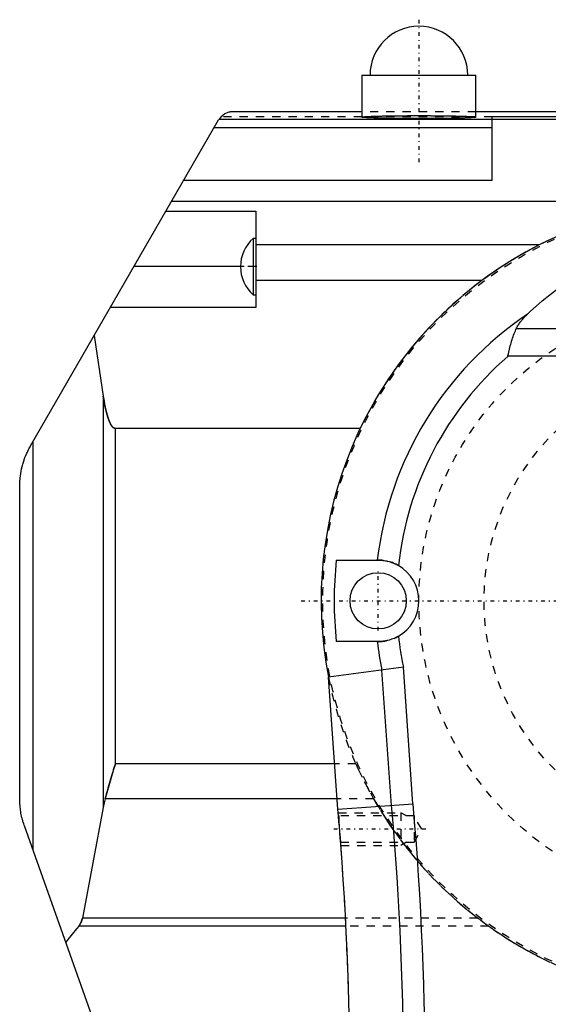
# Model space of a CAD drawing. Extents: x -216 to 415, y -1 to 641.
# Tile 4 of 8: x 14 to 79, y 521 to 641. Entities that reach past the tile are written whole.
import ezdxf

# ---------------------------------------------------------------- set-up
doc = ezdxf.new("R2010")
doc.units = 0
doc.linetypes.add('CENTER', pattern=[1.5, 0.45, -0.5, 0.05, -0.5])
doc.linetypes.add('DASHED', pattern=[2, 1, -1])
for name, color, linetype in [('AM_0', 7, 'CONTINUOUS'), ('AM_3', 7, 'DASHED'), ('AM_7', 7, 'CENTER')]:
    doc.layers.add(name, color=color, linetype=linetype)

msp = doc.modelspace()

# ---------------------------------------------------------------- linework, layer by layer
at = {"layer": 'AM_0', "color": 7, "linetype": 'CONTINUOUS'}
for p, q in [((56, 634.5), (56, 629.35)), ((56, 634.5), (70, 634.5)), ((70, 629.35), (70, 634.5)), ((56, 630), (40.15, 630)), ((80, 630), (70, 630)), ((134.22, 629.39), (72, 629.39)), ((72, 621.59), (72, 629.39)), ((15.34, 589.02), (38.42, 629)), ((38.47, 629.08), (72, 629.08)), ((134.86, 629.07), (72, 629.07)), ((37.89, 628.08), (72, 628.08)), ((72, 621.59), (34.14, 621.59)), ((155, 619), (32.65, 619)), ((31.95, 617.79), (43, 617.79)), ((43, 617.79), (43, 606)), ((43, 614.45), (42.66, 614.45)), ((42.66, 614.45), (42.66, 607.55)), ((77.77, 613.67), (43, 613.67)), ((41.1, 611), (28.03, 611)), ((70.74, 609.3), (43, 609.3)), ((42.66, 607.55), (43, 607.55)), ((43, 606), (25.14, 606)), ((74.95, 603.4), (125.05, 603.4)), ((23.16, 602.56), (24.26, 595.1)), ((126.08, 600), (73.92, 600)), ((24.26, 595.1), (24.26, 544.66)), ((55.8, 591.16), (25.74, 591.16)), ((25.74, 550), (25.74, 591.16)), ((15.6, 589.47), (15.6, 539.53)), ((14, 545.75), (14, 584.02)), ((52.86, 575), (58, 575)), ((58, 565), (52.86, 565)), ((61.09, 561.88), (51.9, 560.64)), ((62.26, 545.1), (61.09, 561.88)), ((53.03, 544.45), (51.9, 560.64)), ((59.62, 544.91), (58.46, 561.51)), ((52.65, 550), (25.74, 550)), ((52.95, 545.72), (24.51, 545.72)), ((53.03, 544.45), (62.29, 545.1)), ((24.26, 544.66), (21.69, 531.08)), ((25.21, 512.57), (14.58, 542.39)), ((54, 531.08), (21.69, 531.08)), ((54.05, 530.08), (21.24, 530.08))]:
    msp.add_line(p, q, dxfattribs=at)
for points in [[(40.15, 630, 0), (40.15, 630, 0), (40.15, 630, 0), (40.15, 630, 0), (40.15, 630, 0), (40.14, 630, 0), (40.14, 630, 0), (40.14, 630, 0), (40.13, 630, 0), (40.13, 630, 0), (40.13, 630, 0), (40.13, 630, 0), (40.13, 630, 0), (40.12, 630, 0), (40.12, 630, 0), (40.12, 630, 0), (40.11, 630, 0), (40.11, 630, 0), (40.11, 630, 0), (40.11, 630, 0), (40.1, 630, 0), (40.1, 630, 0), (40.1, 630, 0), (40.1, 630, 0), (40.09, 630, 0), (40.09, 630, 0), (40.09, 630, 0), (40.09, 630, 0), (40.09, 630, 0), (40.08, 630, 0), (40.08, 630, 0), (40.08, 630, 0), (40.07, 630, 0), (40.07, 630, 0), (40.07, 630, 0), (40.07, 630, 0), (40.06, 630, 0), (40.06, 630, 0), (40.06, 630, 0), (40.05, 630, 0), (40.05, 630, 0), (40.05, 630, 0), (40.05, 630, 0), (40.05, 630, 0), (40.03, 630, 0), (40.02, 630, 0), (40, 629.99, 0), (39.99, 629.99, 0), (39.98, 629.99, 0), (39.96, 629.99, 0), (39.94, 629.99, 0), (39.92, 629.99, 0), (39.91, 629.98, 0), (39.89, 629.98, 0), (39.88, 629.98, 0), (39.87, 629.98, 0), (39.85, 629.98, 0), (39.83, 629.97, 0), (39.82, 629.97, 0), (39.77, 629.96, 0), (39.66, 629.94, 0), (39.55, 629.91, 0), (39.2, 629.76, 0), (38.68, 629.35, 0), (38.47, 629.08, 0)], [(38.47, 629.08, 0), (38.47, 629.08, 0), (38.47, 629.08, 0), (38.47, 629.08, 0), (38.47, 629.08, 0), (38.47, 629.08, 0), (38.47, 629.08, 0), (38.47, 629.07, 0), (38.46, 629.07, 0), (38.46, 629.07, 0), (38.46, 629.06, 0), (38.46, 629.06, 0), (38.46, 629.06, 0), (38.45, 629.05, 0), (38.45, 629.05, 0), (38.45, 629.04, 0), (38.44, 629.03, 0), (38.44, 629.03, 0), (38.44, 629.02, 0), (38.43, 629.02, 0), (38.43, 629.01, 0), (38.43, 629, 0), (38.42, 629, 0)], [(70, 629.35, 0), (70, 629.34, 0), (69.99, 629.34, 0), (69.98, 629.33, 0), (69.97, 629.33, 0), (69.96, 629.33, 0), (69.94, 629.32, 0), (69.91, 629.32, 0), (69.88, 629.31, 0), (69.83, 629.31, 0), (69.79, 629.3, 0), (69.76, 629.3, 0), (69.73, 629.3, 0), (69.68, 629.29, 0), (69.61, 629.29, 0), (69.54, 629.28, 0), (69.47, 629.28, 0), (69.39, 629.27, 0), (69.34, 629.27, 0), (69.3, 629.27, 0), (69.21, 629.26, 0), (69.11, 629.26, 0), (69.06, 629.25, 0), (69.01, 629.25, 0), (68.9, 629.25, 0), (68.79, 629.24, 0), (68.73, 629.24, 0), (68.68, 629.24, 0), (68.55, 629.23, 0), (68.43, 629.23, 0), (68.3, 629.23, 0), (68.16, 629.22, 0), (68.02, 629.22, 0), (67.95, 629.22, 0), (67.88, 629.21, 0), (67.73, 629.21, 0), (67.58, 629.21, 0), (67.42, 629.2, 0), (67.26, 629.2, 0), (67.1, 629.2, 0), (67.02, 629.2, 0), (66.93, 629.19, 0), (66.76, 629.19, 0), (66.59, 629.19, 0), (66.41, 629.19, 0), (66.23, 629.18, 0), (66.05, 629.18, 0), (65.96, 629.18, 0), (65.87, 629.18, 0), (65.68, 629.18, 0), (65.49, 629.17, 0), (65.3, 629.17, 0), (65.1, 629.17, 0), (64.91, 629.17, 0), (64.81, 629.17, 0), (64.71, 629.17, 0), (64.52, 629.17, 0), (64.32, 629.17, 0), (64.12, 629.16, 0), (63.91, 629.16, 0), (63.71, 629.16, 0), (63.61, 629.16, 0), (63.51, 629.16, 0), (63.31, 629.16, 0), (63.1, 629.16, 0), (63, 629.16, 0), (62.9, 629.16, 0), (62.69, 629.16, 0), (62.49, 629.16, 0), (62.39, 629.16, 0), (62.29, 629.16, 0), (62.09, 629.16, 0), (61.88, 629.16, 0), (61.68, 629.17, 0), (61.48, 629.17, 0), (61.29, 629.17, 0), (61.19, 629.17, 0), (61.09, 629.17, 0), (60.9, 629.17, 0), (60.7, 629.17, 0), (60.51, 629.17, 0), (60.32, 629.18, 0), (60.13, 629.18, 0), (60.04, 629.18, 0), (59.95, 629.18, 0), (59.77, 629.18, 0), (59.59, 629.19, 0), (59.41, 629.19, 0), (59.24, 629.19, 0), (59.07, 629.19, 0), (58.98, 629.2, 0), (58.9, 629.2, 0), (58.74, 629.2, 0), (58.58, 629.2, 0), (58.42, 629.21, 0), (58.27, 629.21, 0), (58.12, 629.21, 0), (58.05, 629.22, 0), (57.98, 629.22, 0), (57.84, 629.22, 0), (57.7, 629.23, 0), (57.57, 629.23, 0), (57.45, 629.23, 0), (57.32, 629.24, 0), (57.27, 629.24, 0), (57.21, 629.24, 0), (57.1, 629.25, 0), (56.99, 629.25, 0), (56.94, 629.25, 0), (56.89, 629.26, 0), (56.79, 629.26, 0), (56.7, 629.27, 0), (56.66, 629.27, 0), (56.61, 629.27, 0), (56.53, 629.28, 0), (56.46, 629.28, 0), (56.39, 629.29, 0), (56.32, 629.29, 0), (56.27, 629.3, 0), (56.24, 629.3, 0), (56.21, 629.3, 0), (56.17, 629.31, 0), (56.12, 629.31, 0), (56.09, 629.32, 0), (56.06, 629.32, 0), (56.04, 629.33, 0), (56.03, 629.33, 0), (56.02, 629.33, 0), (56.01, 629.34, 0), (56, 629.34, 0), (56, 629.35, 0)], [(76.33, 605.18, 0), (76.69, 605.52, 0), (77.4, 606.17, 0), (78.14, 606.8, 0), (78.51, 607.11, 0), (78.89, 607.41, 0), (79.66, 608, 0), (80.44, 608.56, 0), (81.23, 609.11, 0), (82.05, 609.63, 0), (82.87, 610.12, 0), (83.29, 610.36, 0), (83.71, 610.6, 0), (84.56, 611.05, 0), (85.42, 611.47, 0), (86.29, 611.87, 0), (87.18, 612.25, 0), (88.07, 612.6, 0), (88.52, 612.77, 0), (88.97, 612.93, 0), (89.88, 613.23, 0), (90.8, 613.5, 0), (91.26, 613.63, 0)], [(74.95, 603.4, 0), (74.98, 603.46, 0), (75.04, 603.57, 0), (75.09, 603.67, 0), (75.12, 603.73, 0), (75.15, 603.78, 0), (75.22, 603.88, 0), (75.29, 603.98, 0), (75.36, 604.08, 0), (75.43, 604.18, 0), (75.51, 604.28, 0), (75.55, 604.33, 0), (75.58, 604.38, 0), (75.67, 604.47, 0), (75.75, 604.57, 0), (75.83, 604.67, 0), (75.92, 604.76, 0), (76.01, 604.86, 0), (76.05, 604.91, 0), (76.1, 604.95, 0), (76.19, 605.05, 0), (76.29, 605.14, 0), (76.33, 605.18, 0)], [(73.92, 600, 0), (73.92, 600, 0), (73.92, 600, 0), (73.92, 600, 0), (73.92, 600, 0), (73.92, 600, 0), (73.92, 600, 0), (73.92, 600, 0), (73.92, 600, 0), (73.92, 600, 0), (73.92, 600, 0), (73.92, 600, 0), (73.92, 600, 0), (73.92, 600, 0), (73.92, 600, 0), (73.92, 600, 0), (73.92, 600, 0), (73.92, 600, 0), (73.92, 600, 0), (73.92, 600, 0), (73.92, 600, 0), (73.92, 600, 0), (73.92, 600, 0), (73.92, 600, 0), (73.92, 600, 0), (73.92, 600, 0), (73.92, 600, 0), (73.92, 600, 0), (73.92, 600, 0), (73.92, 600, 0), (73.92, 600, 0), (73.92, 600, 0), (73.92, 600, 0), (73.92, 600, 0), (73.92, 600, 0), (73.92, 600, 0), (73.92, 600, 0), (73.92, 600, 0), (73.92, 600, 0), (73.92, 600, 0), (73.92, 600, 0), (73.92, 600, 0), (73.92, 600, 0), (73.92, 600, 0), (73.92, 600, 0), (73.92, 600, 0), (73.92, 600, 0), (73.92, 600, 0), (73.92, 600, 0), (73.92, 600, 0), (73.92, 600, 0), (73.92, 600, 0), (73.92, 600, 0), (73.92, 600, 0), (73.92, 600, 0), (73.92, 600, 0), (73.92, 600, 0), (73.92, 600, 0), (73.92, 600, 0), (73.92, 600, 0), (73.92, 600, 0), (73.92, 600, 0), (73.92, 600, 0), (73.92, 600, 0), (73.92, 600, 0), (73.92, 600, 0), (73.92, 600, 0), (73.92, 600, 0), (73.92, 600.01, 0), (73.92, 600.01, 0), (73.92, 600.01, 0), (73.92, 600.01, 0), (73.92, 600.02, 0), (73.92, 600.02, 0), (73.92, 600.04, 0), (73.93, 600.08, 0), (73.93, 600.09, 0), (73.94, 600.11, 0), (73.94, 600.14, 0), (73.95, 600.18, 0), (73.98, 600.29, 0), (74.02, 600.49, 0), (74.05, 600.59, 0), (74.07, 600.69, 0), (74.12, 600.89, 0), (74.17, 601.09, 0), (74.22, 601.28, 0), (74.27, 601.48, 0), (74.33, 601.67, 0), (74.35, 601.76, 0), (74.38, 601.86, 0), (74.44, 602.05, 0), (74.5, 602.24, 0), (74.56, 602.42, 0), (74.63, 602.6, 0), (74.7, 602.78, 0), (74.73, 602.87, 0), (74.77, 602.96, 0), (74.84, 603.14, 0), (74.91, 603.31, 0), (74.95, 603.4, 0)], [(24.26, 595.1, 0), (24.29, 594.9, 0), (24.36, 594.5, 0), (24.43, 594.13, 0), (24.46, 593.95, 0), (24.5, 593.77, 0), (24.57, 593.43, 0), (24.65, 593.12, 0), (24.73, 592.83, 0), (24.81, 592.55, 0), (24.89, 592.3, 0), (24.93, 592.19, 0), (24.97, 592.08, 0), (25.06, 591.88, 0), (25.15, 591.7, 0), (25.2, 591.61, 0), (25.21, 591.58, 0), (25.23, 591.56, 0), (25.24, 591.55, 0), (25.24, 591.54, 0), (25.26, 591.51, 0), (25.27, 591.49, 0), (25.29, 591.47, 0), (25.3, 591.45, 0), (25.32, 591.43, 0), (25.33, 591.42, 0), (25.33, 591.41, 0), (25.35, 591.39, 0), (25.36, 591.37, 0), (25.38, 591.36, 0), (25.39, 591.34, 0), (25.41, 591.33, 0), (25.42, 591.32, 0), (25.42, 591.31, 0), (25.44, 591.3, 0), (25.45, 591.28, 0), (25.46, 591.28, 0), (25.47, 591.27, 0), (25.49, 591.26, 0), (25.5, 591.25, 0), (25.51, 591.24, 0), (25.52, 591.24, 0), (25.53, 591.23, 0), (25.55, 591.22, 0), (25.56, 591.21, 0), (25.58, 591.2, 0), (25.59, 591.19, 0), (25.6, 591.19, 0), (25.61, 591.19, 0), (25.62, 591.18, 0), (25.64, 591.18, 0), (25.65, 591.17, 0), (25.67, 591.17, 0), (25.68, 591.16, 0), (25.69, 591.16, 0), (25.7, 591.16, 0), (25.72, 591.16, 0), (25.73, 591.16, 0), (25.74, 591.16, 0)], [(14, 584.02, 0), (14, 584.16, 0), (14.01, 584.46, 0), (14.03, 584.75, 0), (14.04, 584.89, 0), (14.05, 585.04, 0), (14.09, 585.32, 0), (14.13, 585.61, 0), (14.18, 585.9, 0), (14.24, 586.18, 0), (14.3, 586.47, 0), (14.34, 586.61, 0), (14.38, 586.75, 0), (14.46, 587.03, 0), (14.55, 587.3, 0), (14.65, 587.58, 0), (14.76, 587.85, 0), (14.88, 588.11, 0), (14.94, 588.25, 0), (15, 588.38, 0), (15.13, 588.64, 0), (15.27, 588.89, 0), (15.34, 589.02, 0)], [(58, 575, 0), (58.05, 575, 0), (58.15, 575, 0), (58.25, 574.99, 0), (58.31, 574.99, 0), (58.37, 574.99, 0), (58.49, 574.98, 0), (58.62, 574.96, 0), (58.75, 574.94, 0), (58.89, 574.92, 0), (59.03, 574.89, 0), (59.11, 574.88, 0), (59.18, 574.86, 0), (59.33, 574.82, 0), (59.48, 574.77, 0), (59.64, 574.72, 0), (59.8, 574.67, 0), (59.95, 574.6, 0), (60.03, 574.57, 0), (60.1, 574.54, 0), (60.26, 574.46, 0), (60.41, 574.38, 0), (60.48, 574.34, 0)], [(60.48, 565.66, 0), (60.41, 565.62, 0), (60.26, 565.54, 0), (60.1, 565.46, 0), (60.03, 565.43, 0), (59.95, 565.4, 0), (59.79, 565.33, 0), (59.64, 565.28, 0), (59.48, 565.23, 0), (59.33, 565.18, 0), (59.18, 565.14, 0), (59.11, 565.12, 0), (59.03, 565.11, 0), (58.89, 565.08, 0), (58.75, 565.06, 0), (58.62, 565.04, 0), (58.49, 565.02, 0), (58.37, 565.01, 0), (58.31, 565.01, 0), (58.25, 565.01, 0), (58.15, 565, 0), (58.05, 565, 0), (58, 565, 0)], [(25.74, 550, 0), (25.53, 549.32, 0), (25.11, 547.89, 0), (24.7, 546.43, 0), (24.51, 545.72, 0)], [(14.58, 542.39, 0), (14.55, 542.48, 0), (14.49, 542.66, 0), (14.43, 542.84, 0), (14.4, 542.93, 0), (14.38, 543.03, 0), (14.33, 543.21, 0), (14.28, 543.39, 0), (14.24, 543.58, 0), (14.2, 543.76, 0), (14.16, 543.95, 0), (14.15, 544.05, 0), (14.13, 544.14, 0), (14.1, 544.33, 0), (14.08, 544.52, 0), (14.05, 544.7, 0), (14.04, 544.89, 0), (14.02, 545.08, 0), (14.02, 545.18, 0), (14.01, 545.27, 0), (14, 545.46, 0), (14, 545.65, 0), (14, 545.75, 0)], [(24.51, 545.72, 0), (24.47, 545.56, 0), (24.38, 545.21, 0), (24.3, 544.85, 0), (24.26, 544.66, 0)], [(21.69, 531.08, 0), (21.69, 531.05, 0), (21.67, 530.98, 0), (21.66, 530.92, 0), (21.65, 530.89, 0), (21.64, 530.85, 0), (21.62, 530.79, 0), (21.6, 530.73, 0), (21.58, 530.67, 0), (21.55, 530.61, 0), (21.53, 530.55, 0), (21.51, 530.52, 0), (21.5, 530.49, 0), (21.47, 530.44, 0), (21.44, 530.38, 0), (21.41, 530.33, 0), (21.38, 530.28, 0), (21.35, 530.23, 0), (21.34, 530.21, 0), (21.32, 530.19, 0), (21.29, 530.14, 0), (21.26, 530.1, 0), (21.24, 530.08, 0)], [(21.24, 530.08, 0), (20.97, 529.76, 0), (20.44, 529.11, 0), (19.92, 528.46, 0), (19.66, 528.13, 0)]]:
    msp.add_polyline3d(points, dxfattribs=at)
msp.add_circle((58, 570), 3.45, dxfattribs=at)
for centre, radius, start, end in [((63, 634.5), 6, 0, 180), ((100, 570), 49, 348.6101, 191.0169), ((45.7, 611), 4.6, 131.3662, 179.9713), ((45.7, 611), 4.6, 180.0287, 228.6338), ((100, 570), 42.4, 123.9269, 173.228), ((100, 570), 39.75, 131.0051, 173.7334), ((100, 570), 47.4, 173.9455, 186.0545), ((58, 570), 5, 299.7892, 60.2108), ((100, 570), 39.75, 186.2666, 191.7915), ((100, 570), 42.4, 186.772, 191.5438), ((-345.44, 509.88), 406.6, 355, 4.9434), ((-345.44, 509.88), 409.25, 355, 4.9373), ((-345.44, 509.88), 400, 355, 4.9589)]:
    msp.add_arc(centre, radius, start, end, dxfattribs=at)
at = {"layer": 'AM_3', "color": 6, "linetype": 'DASHED'}
for p, q in [((72, 629.39), (38.71, 629.39)), ((70, 630), (56, 630)), ((72, 629.07), (38.46, 629.07)), ((43, 611), (41.1, 611)), ((55.27, 550), (52.65, 550)), ((57.44, 545.72), (52.95, 545.72)), ((53.1, 544), (60.8, 544)), ((53.18, 543.62), (53.13, 543.67)), ((53.4, 540.38), (53.13, 543.67)), ((62.4, 543.62), (53.18, 543.62)), ((53.18, 543.62), (53.18, 543.1)), ((61.46, 543.62), (60.8, 544)), ((60.8, 544), (60.8, 540)), ((63.34, 542), (62.4, 543.62)), ((62.4, 543.62), (62.4, 540.38)), ((62.4, 540.38), (63.34, 542)), ((53.4, 540.38), (62.4, 540.38)), ((53.43, 540), (60.8, 540)), ((61.46, 540.38), (60.8, 540)), ((70.23, 531.08), (54, 531.08)), ((71.58, 530.08), (54.05, 530.08))]:
    msp.add_line(p, q, dxfattribs=at)
for points in [[(56, 629.35, 0), (56, 629.35, 0), (56, 629.35, 0), (56, 629.35, 0), (56.01, 629.35, 0), (56.01, 629.35, 0), (56.01, 629.36, 0), (56.02, 629.36, 0), (56.03, 629.36, 0), (56.04, 629.37, 0), (56.05, 629.37, 0), (56.06, 629.37, 0), (56.07, 629.37, 0), (56.08, 629.37, 0), (56.1, 629.38, 0), (56.12, 629.38, 0), (56.13, 629.38, 0), (56.16, 629.38, 0), (56.17, 629.39, 0), (56.18, 629.39, 0), (56.2, 629.39, 0), (56.23, 629.39, 0), (56.24, 629.39, 0), (56.25, 629.39, 0), (56.28, 629.4, 0), (56.31, 629.4, 0), (56.32, 629.4, 0), (56.34, 629.4, 0), (56.37, 629.4, 0), (56.4, 629.41, 0), (56.44, 629.41, 0), (56.48, 629.41, 0), (56.51, 629.41, 0), (56.53, 629.42, 0), (56.55, 629.42, 0), (56.59, 629.42, 0), (56.63, 629.42, 0), (56.68, 629.42, 0), (56.72, 629.43, 0), (56.77, 629.43, 0), (56.79, 629.43, 0), (56.81, 629.43, 0), (56.86, 629.43, 0), (56.91, 629.44, 0), (56.96, 629.44, 0), (57.02, 629.44, 0), (57.07, 629.44, 0), (57.1, 629.44, 0), (57.12, 629.44, 0), (57.18, 629.45, 0), (57.24, 629.45, 0), (57.3, 629.45, 0), (57.35, 629.45, 0), (57.42, 629.46, 0), (57.45, 629.46, 0), (57.48, 629.46, 0), (57.54, 629.46, 0), (57.61, 629.46, 0), (57.67, 629.46, 0), (57.74, 629.47, 0), (57.8, 629.47, 0), (57.84, 629.47, 0), (57.87, 629.47, 0), (57.94, 629.47, 0), (58.01, 629.47, 0), (58.05, 629.47, 0), (58.09, 629.48, 0), (58.16, 629.48, 0), (58.23, 629.48, 0), (58.27, 629.48, 0), (58.31, 629.48, 0), (58.38, 629.48, 0), (58.46, 629.48, 0), (58.54, 629.49, 0), (58.62, 629.49, 0), (58.7, 629.49, 0), (58.74, 629.49, 0), (58.78, 629.49, 0), (58.86, 629.49, 0), (58.94, 629.49, 0), (59.03, 629.5, 0), (59.11, 629.5, 0), (59.2, 629.5, 0), (59.24, 629.5, 0), (59.28, 629.5, 0), (59.37, 629.5, 0), (59.46, 629.5, 0), (59.54, 629.5, 0), (59.63, 629.51, 0), (59.72, 629.51, 0), (59.77, 629.51, 0), (59.81, 629.51, 0), (59.9, 629.51, 0), (60, 629.51, 0), (60.09, 629.51, 0), (60.18, 629.51, 0), (60.27, 629.51, 0), (60.32, 629.51, 0), (60.37, 629.52, 0), (60.46, 629.52, 0), (60.56, 629.52, 0), (60.65, 629.52, 0), (60.75, 629.52, 0), (60.85, 629.52, 0), (60.9, 629.52, 0), (60.94, 629.52, 0), (61.04, 629.52, 0), (61.14, 629.52, 0), (61.19, 629.52, 0), (61.24, 629.52, 0), (61.34, 629.52, 0), (61.44, 629.52, 0), (61.48, 629.52, 0), (61.53, 629.52, 0), (61.63, 629.53, 0), (61.73, 629.53, 0), (61.83, 629.53, 0), (61.94, 629.53, 0), (62.04, 629.53, 0), (62.09, 629.53, 0), (62.14, 629.53, 0), (62.24, 629.53, 0), (62.34, 629.53, 0), (62.44, 629.53, 0), (62.54, 629.53, 0), (62.64, 629.53, 0), (62.69, 629.53, 0), (62.75, 629.53, 0), (62.85, 629.53, 0), (62.95, 629.53, 0), (63, 629.53, 0)], [(63, 629.53, 0), (63.05, 629.53, 0), (63.15, 629.53, 0), (63.25, 629.53, 0), (63.31, 629.53, 0), (63.36, 629.53, 0), (63.46, 629.53, 0), (63.56, 629.53, 0), (63.66, 629.53, 0), (63.76, 629.53, 0), (63.86, 629.53, 0), (63.91, 629.53, 0), (63.96, 629.53, 0), (64.06, 629.53, 0), (64.17, 629.53, 0), (64.27, 629.53, 0), (64.37, 629.53, 0), (64.47, 629.52, 0), (64.52, 629.52, 0), (64.56, 629.52, 0), (64.66, 629.52, 0), (64.76, 629.52, 0), (64.81, 629.52, 0), (64.86, 629.52, 0), (64.96, 629.52, 0), (65.06, 629.52, 0), (65.1, 629.52, 0), (65.15, 629.52, 0), (65.25, 629.52, 0), (65.35, 629.52, 0), (65.44, 629.52, 0), (65.54, 629.52, 0), (65.63, 629.52, 0), (65.68, 629.51, 0), (65.73, 629.51, 0), (65.82, 629.51, 0), (65.91, 629.51, 0), (66, 629.51, 0), (66.1, 629.51, 0), (66.19, 629.51, 0), (66.23, 629.51, 0), (66.28, 629.51, 0), (66.37, 629.51, 0), (66.46, 629.5, 0), (66.54, 629.5, 0), (66.63, 629.5, 0), (66.72, 629.5, 0), (66.76, 629.5, 0), (66.8, 629.5, 0), (66.89, 629.5, 0), (66.97, 629.5, 0), (67.06, 629.49, 0), (67.14, 629.49, 0), (67.22, 629.49, 0), (67.26, 629.49, 0), (67.3, 629.49, 0), (67.38, 629.49, 0), (67.46, 629.49, 0), (67.54, 629.48, 0), (67.62, 629.48, 0), (67.69, 629.48, 0), (67.73, 629.48, 0), (67.77, 629.48, 0), (67.84, 629.48, 0), (67.91, 629.48, 0), (67.95, 629.47, 0), (67.99, 629.47, 0), (68.06, 629.47, 0), (68.13, 629.47, 0), (68.16, 629.47, 0), (68.2, 629.47, 0), (68.26, 629.47, 0), (68.33, 629.46, 0), (68.39, 629.46, 0), (68.46, 629.46, 0), (68.52, 629.46, 0), (68.55, 629.46, 0), (68.58, 629.46, 0), (68.65, 629.45, 0), (68.7, 629.45, 0), (68.76, 629.45, 0), (68.82, 629.45, 0), (68.88, 629.44, 0), (68.9, 629.44, 0), (68.93, 629.44, 0), (68.98, 629.44, 0), (69.04, 629.44, 0), (69.09, 629.44, 0), (69.14, 629.43, 0), (69.19, 629.43, 0), (69.21, 629.43, 0), (69.23, 629.43, 0), (69.28, 629.43, 0), (69.32, 629.42, 0), (69.37, 629.42, 0), (69.41, 629.42, 0), (69.45, 629.42, 0), (69.47, 629.42, 0), (69.49, 629.41, 0), (69.52, 629.41, 0), (69.56, 629.41, 0), (69.6, 629.41, 0), (69.63, 629.4, 0), (69.66, 629.4, 0), (69.68, 629.4, 0), (69.69, 629.4, 0), (69.72, 629.4, 0), (69.75, 629.39, 0), (69.76, 629.39, 0), (69.77, 629.39, 0), (69.8, 629.39, 0), (69.82, 629.39, 0), (69.83, 629.39, 0), (69.84, 629.38, 0), (69.87, 629.38, 0), (69.88, 629.38, 0), (69.9, 629.38, 0), (69.92, 629.37, 0), (69.93, 629.37, 0), (69.94, 629.37, 0), (69.95, 629.37, 0), (69.96, 629.37, 0), (69.97, 629.36, 0), (69.98, 629.36, 0), (69.99, 629.36, 0), (69.99, 629.35, 0), (69.99, 629.35, 0), (70, 629.35, 0), (70, 629.35, 0), (70, 629.35, 0), (70, 629.35, 0)], [(77.77, 613.67, 0), (76.56, 613.03, 0), (74.18, 611.64, 0), (71.86, 610.11, 0), (70.74, 609.3, 0)], [(79.5, 614.5, 0), (78.34, 613.95, 0), (77.77, 613.67, 0)], [(70.74, 609.3, 0), (70.21, 608.9, 0), (69.17, 608.09, 0), (68.16, 607.25, 0), (67.66, 606.81, 0), (67.17, 606.38, 0), (66.2, 605.48, 0), (65.26, 604.56, 0), (64.34, 603.61, 0), (63.45, 602.64, 0), (62.59, 601.65, 0), (62.17, 601.14, 0), (61.75, 600.63, 0), (60.94, 599.59, 0), (60.16, 598.53, 0), (59.41, 597.44, 0), (58.68, 596.34, 0), (57.99, 595.22, 0), (57.65, 594.65, 0), (57.33, 594.08, 0), (56.69, 592.93, 0), (56.09, 591.75, 0), (55.8, 591.16, 0)], [(25.74, 591.16, 0), (25.73, 591.16, 0), (25.72, 591.16, 0), (25.7, 591.16, 0), (25.69, 591.16, 0), (25.68, 591.16, 0), (25.67, 591.17, 0), (25.65, 591.17, 0), (25.64, 591.18, 0), (25.62, 591.18, 0), (25.61, 591.19, 0), (25.6, 591.19, 0), (25.59, 591.19, 0), (25.58, 591.2, 0), (25.56, 591.21, 0), (25.55, 591.22, 0), (25.53, 591.23, 0), (25.52, 591.24, 0), (25.51, 591.24, 0), (25.5, 591.25, 0), (25.49, 591.26, 0), (25.47, 591.27, 0), (25.46, 591.28, 0), (25.45, 591.28, 0), (25.44, 591.3, 0), (25.42, 591.31, 0), (25.42, 591.32, 0), (25.41, 591.33, 0), (25.39, 591.34, 0), (25.38, 591.36, 0), (25.36, 591.37, 0), (25.35, 591.39, 0), (25.33, 591.41, 0), (25.33, 591.42, 0), (25.32, 591.43, 0), (25.3, 591.45, 0), (25.29, 591.47, 0), (25.27, 591.49, 0), (25.26, 591.51, 0), (25.24, 591.54, 0), (25.24, 591.55, 0), (25.23, 591.56, 0), (25.21, 591.58, 0), (25.2, 591.61, 0), (25.15, 591.7, 0), (25.06, 591.88, 0), (24.97, 592.08, 0), (24.93, 592.19, 0), (24.89, 592.3, 0), (24.81, 592.55, 0), (24.73, 592.83, 0), (24.65, 593.12, 0), (24.57, 593.43, 0), (24.5, 593.77, 0), (24.46, 593.95, 0), (24.43, 594.13, 0), (24.36, 594.5, 0), (24.29, 594.9, 0), (24.26, 595.1, 0)], [(24.51, 545.72, 0), (24.54, 545.84, 0), (24.6, 546.08, 0), (24.67, 546.31, 0), (24.7, 546.43, 0), (24.73, 546.55, 0), (24.8, 546.8, 0), (24.87, 547.04, 0), (25.11, 547.89, 0), (25.53, 549.32, 0), (25.74, 550, 0)], [(55.27, 550, 0), (55.6, 549.28, 0), (56.29, 547.85, 0), (57.04, 546.43, 0), (57.44, 545.72, 0)], [(57.44, 545.72, 0), (57.71, 545.25, 0), (58.27, 544.32, 0), (58.85, 543.4, 0), (59.15, 542.94, 0), (59.45, 542.49, 0), (60.07, 541.6, 0), (60.71, 540.72, 0), (61.37, 539.86, 0), (62.05, 539.01, 0), (62.74, 538.17, 0), (63.1, 537.76, 0), (63.46, 537.35, 0), (64.19, 536.55, 0), (64.94, 535.77, 0), (65.71, 535, 0), (66.5, 534.24, 0), (67.3, 533.51, 0), (67.7, 533.15, 0), (68.12, 532.79, 0), (68.95, 532.09, 0), (69.8, 531.42, 0), (70.23, 531.08, 0)], [(21.24, 530.08, 0), (21.26, 530.1, 0), (21.29, 530.14, 0), (21.32, 530.19, 0), (21.34, 530.21, 0), (21.35, 530.23, 0), (21.38, 530.28, 0), (21.41, 530.33, 0), (21.44, 530.38, 0), (21.47, 530.44, 0), (21.5, 530.49, 0), (21.51, 530.52, 0), (21.53, 530.55, 0), (21.55, 530.61, 0), (21.58, 530.67, 0), (21.6, 530.73, 0), (21.62, 530.79, 0), (21.64, 530.85, 0), (21.65, 530.89, 0), (21.66, 530.92, 0), (21.67, 530.98, 0), (21.69, 531.05, 0), (21.69, 531.08, 0)], [(70.23, 531.08, 0), (70.27, 531.05, 0), (70.35, 530.99, 0), (70.42, 530.93, 0), (70.46, 530.9, 0), (70.5, 530.87, 0), (70.58, 530.81, 0), (70.66, 530.75, 0), (70.74, 530.69, 0), (70.82, 530.64, 0), (70.9, 530.58, 0), (70.93, 530.55, 0), (70.97, 530.52, 0), (71.05, 530.47, 0), (71.12, 530.41, 0), (71.2, 530.36, 0), (71.27, 530.31, 0), (71.34, 530.25, 0), (71.38, 530.23, 0), (71.41, 530.2, 0), (71.48, 530.15, 0), (71.55, 530.11, 0), (71.58, 530.08, 0)], [(71.58, 530.08, 0), (71.81, 529.92, 0), (72.27, 529.6, 0), (72.74, 529.28, 0), (72.97, 529.13, 0), (73.21, 528.97, 0), (73.68, 528.67, 0), (74.15, 528.37, 0), (74.63, 528.08, 0), (75.11, 527.79, 0), (75.6, 527.51, 0), (75.84, 527.37, 0), (76.09, 527.23, 0), (76.58, 526.96, 0), (77.07, 526.69, 0), (77.57, 526.43, 0), (78.07, 526.18, 0), (78.57, 525.93, 0), (78.83, 525.81, 0), (79.08, 525.69, 0)]]:
    msp.add_polyline3d(points, dxfattribs=at)
for radius in [48.8, 37, 29, 29]:
    msp.add_circle((100, 570), radius, dxfattribs=at)
for centre, radius, start, end in [((58, 570), 5, 60.2108, 90), ((100, 570), 49, 191.0169, 357.6607), ((58, 570), 5, 270, 299.7892), ((-345.44, 509.88), 400, 1.5216, 4.9589)]:
    msp.add_arc(centre, radius, start, end, dxfattribs=at)
at = {"layer": 'AM_7', "color": 4, "linetype": 'CENTER'}
for p, q in [((63, 641.3), (63, 623.7)), ((43.1, 611), (41, 611)), ((58, 566.38), (58, 573.62)), ((48.55, 570), (151.45, 570)), ((63.86, 542), (52.27, 542))]:
    msp.add_line(p, q, dxfattribs=at)

doc.saveas('drawing.dxf')
